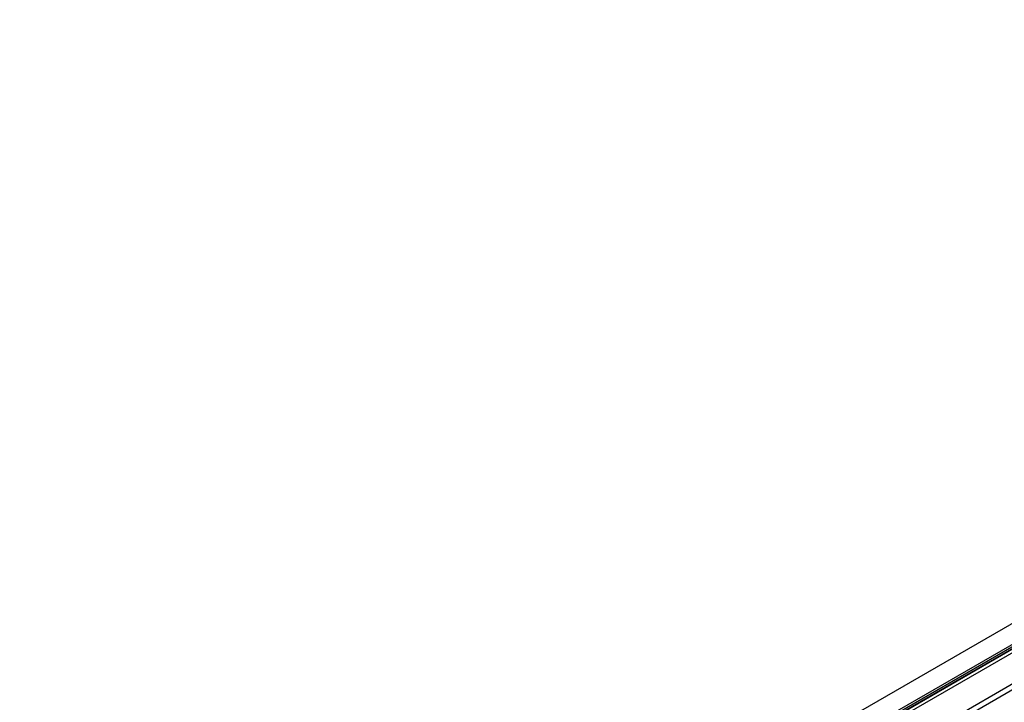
# Model space of a CAD drawing. Header units: millimetres. Extents: x 0 to 1118, y 0 to 864.
# Tile 177 of 256: x 877 to 926, y 731 to 765. Entities that reach past the tile are written whole.
import ezdxf

# ---------------------------------------------------------------- set-up
doc = ezdxf.new("R2010")
doc.units = ezdxf.units.MM

msp = doc.modelspace()

# ---------------------------------------------------------------- linework, layer by layer
at = {"color": 7, "linetype": 'Continuous', "lineweight": 25}
for p, q in [((1023.6879, 791.3918), (877.3642, 706.9209)), ((1025.5264, 791.004), (877.594, 705.6044)), ((1024.5895, 790.8713), (878.2658, 706.4005)), ((878.3011, 706.1956), (1024.6207, 790.6641)), ((878.3099, 706.3239), (1024.6337, 790.7948)), ((878.3099, 706.2218), (1024.6337, 790.6927)), ((878.9391, 704.8412), (1024.1813, 788.6878)), ((1024.259, 788.4264), (879.0167, 704.5798))]:
    msp.add_line(p, q, dxfattribs=at)

doc.saveas('drawing.dxf')
